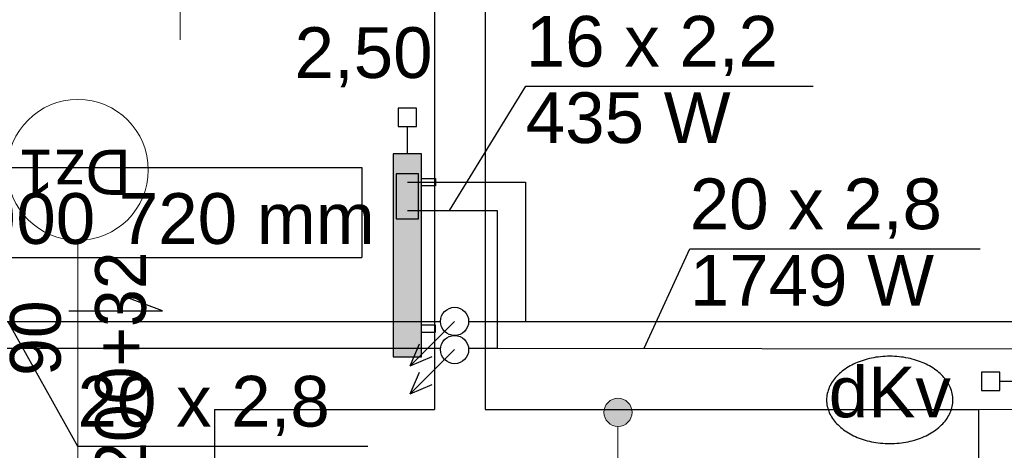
# Model space of a CAD drawing. Header units: inches. Extents: x -515158 to -470211, y -1887 to 84268.
# Tile 62 of 102: x -481080 to -477586, y 33323 to 34850. Entities that reach past the tile are written whole.
import ezdxf
from ezdxf.lldxf.tags import DXFTag

# ---------------------------------------------------------------- set-up
doc = ezdxf.new("R2010")
doc.units = ezdxf.units.IN
doc.header["$MEASUREMENT"] = 0
for name, color, linetype, lineweight in [('#podkład', 252, 'Continuous', 9), ('Arch opisy okien_Nr_Pióra__9', 252, 'Continuous', 9), ('Arch opisy_Nr_Pióra__21', 252, 'Continuous', 9), ('Arch opisy_Nr_Pióra__9', 252, 'Continuous', 9), ('INWENT OPISY_Nr_Pióra__9', 252, 'Continuous', 9), ('INWENT RZĘDNE_Nr_Pióra__21', 252, 'Continuous', 9), ('INWENT.ŚCIANY_Nr_Pióra__1', 252, 'Continuous', 25), ('INWENT.ŚCIANY_Nr_Pióra__21', 252, 'Continuous', 9)]:
    doc.layers.add(name, color=color, linetype=linetype, lineweight=lineweight)
for name, color, linetype, true_color in [('IS_Armatura_podłączeniowa_grz._dolnozas.', 7, 'SOLID', 0x000000), ('IS_Armatura_Therm', 7, 'SOLID', 0x000000), ('IS_Grafika', 7, 'SOLID', 0x000000), ('IS_Grzejniki_Plan_rzut', 7, 'SOLID', 0x000000), ('IS_Opisy_działek_Therm', 7, 'SOLID', 0x000000), ('IS_Powrót', 5, 'DASH', 0x0000ff), ('IS_Zasilanie', 1, 'SOLID', 0xff0000)]:
    doc.layers.add(name, color=color, linetype=linetype, true_color=true_color)
for name, color, linetype in [('IS_Text_Armatury_podłączeniowej_grz._dolnozas.', 7, 'Continuous'), ('IS_Text_Armatury_Therm', 7, 'Continuous'), ('IS_Text_Odbiornikow_Therm', 7, 'Continuous')]:
    doc.layers.add(name, color=color, linetype=linetype)
doc.styles.add('GENERATED_STYLE_10', font='arial.ttf')
doc.styles.add('GENERATED_STYLE_6', font='txt')
tags = doc.linetypes.add('DASH', pattern=[15, 10, -5]).pattern_tags.tags
tags[6:7] = [DXFTag(74, 4), DXFTag(75, 0), DXFTag(340, '0'), DXFTag(46, 0.0), DXFTag(50, 0.0), DXFTag(44, 0.0), DXFTag(45, 0.0)]
tags[4:5] = [DXFTag(74, 4), DXFTag(75, 0), DXFTag(340, '0'), DXFTag(46, 0.0), DXFTag(50, 0.0), DXFTag(44, 0.0), DXFTag(45, 0.0)]
tags = doc.linetypes.add('SOLID', pattern=[10, 10, 0]).pattern_tags.tags
tags[6:7] = [DXFTag(74, 4), DXFTag(75, 0), DXFTag(340, '0'), DXFTag(46, 0.0), DXFTag(50, 0.0), DXFTag(44, 0.0), DXFTag(45, 0.0)]
tags[4:5] = [DXFTag(74, 4), DXFTag(75, 0), DXFTag(340, '0'), DXFTag(46, 0.0), DXFTag(50, 0.0), DXFTag(44, 0.0), DXFTag(45, 0.0)]

# ---------------------------------------------------------------- blocks, each defined once
blk = doc.blocks.new('parter')
at = {"layer": 'Arch opisy_Nr_Pióra__21', "linetype": 'Continuous'}
blk.add_hatch(color=252, dxfattribs=at).paths.add_polyline_path([(-478907, 33457.6), (-478910.8, 33476.8), (-478921.6, 33493), (-478937.9, 33503.8), (-478957, 33507.6), (-478976.1, 33503.8), (-478992.3, 33493), (-479003.2, 33476.8), (-479007, 33457.6), (-479003.2, 33438.5), (-478992.3, 33422.3), (-478976.1, 33411.4), (-478957, 33407.6), (-478937.9, 33411.4), (-478921.6, 33422.3), (-478910.8, 33438.5)], flags=0)
at = {"layer": 'Arch opisy_Nr_Pióra__21', "color": 252, "linetype": 'Continuous'}
blk.add_line((-478957, 33407.6), (-478957, 32757.6), dxfattribs=at)
blk.add_circle((-478957, 33457.6), 50, dxfattribs=at)
at = {"layer": 'Arch opisy_Nr_Pióra__9', "color": 252, "linetype": 'Continuous'}
blk.add_line((-480873.3, 34067.6), (-480873.3, 32907.6), dxfattribs=at)
blk.add_circle((-480873.3, 34317.6), 250, dxfattribs=at)
at = {"layer": 'INWENT RZĘDNE_Nr_Pióra__21', "color": 252, "linetype": 'Continuous'}
blk.add_line((-480510.2, 34778.7), (-480510.2, 35178.7), dxfattribs=at)
at = {"layer": 'INWENT.ŚCIANY_Nr_Pióra__1', "color": 252, "linetype": 'Continuous'}
for p, q in [((-479608.3, 36207.6), (-479608.3, 33467.6)), ((-479428.3, 36207.6), (-479428.3, 33467.6)), ((-480388.3, 33467.6), (-479608.3, 33467.6)), ((-480388.3, 33467.6), (-480388.3, 33037.6)), ((-479428.3, 33467.6), (-477678.3, 33467.6)), ((-477678.3, 33467.6), (-477678.3, 33207.6))]:
    blk.add_line(p, q, dxfattribs=at)
at = {"layer": 'INWENT.ŚCIANY_Nr_Pióra__21', "color": 252, "linetype": 'Continuous'}
blk.add_line((-477678.3, 33467.6), (-475618.3, 33467.6), dxfattribs=at)
at = {"layer": 'Arch opisy okien_Nr_Pióra__9', "color": 252, "linetype": 'Continuous', "style": 'GENERATED_STYLE_10'}
blk.add_text('Dz1', height=160, rotation=180, dxfattribs=at).set_placement((-480684.8, 34389))
at = {"layer": 'INWENT OPISY_Nr_Pióra__9', "color": 252, "linetype": 'Continuous', "style": 'GENERATED_STYLE_6'}
for s, p in [('200+32', (-480632, 33218.3)), ('90', (-480934.1, 33586.9))]:
    blk.add_text(s, height=180, rotation=90, dxfattribs=at).set_placement(p)

msp = doc.modelspace()

# ---------------------------------------------------------------- hatches: boundary and pattern name
at = {"layer": 'IS_Grzejniki_Plan_rzut', "ltscale": 10}
msp.add_hatch(color=8, dxfattribs=at).paths.add_polyline_path([(-479654.3, 33654.1), (-479654.3, 34374.1), (-479754.3, 34374.1), (-479754.3, 33654.1)])

# ---------------------------------------------------------------- linework, layer by layer
for p, q in [((-480572.8, 33817.2), (-480699.2, 33865.1)), ((-480905.1, 33817.2), (-480572.8, 33817.2)), ((-479536.8, 33780.2), (-479694, 33623)), ((-479694, 33623), (-479660.8, 33700.5)), ((-479536.8, 33680.2), (-479694, 33523)), ((-479694, 33623), (-479616.5, 33656.2)), ((-479694, 33523), (-479660.8, 33600.5)), ((-479694, 33523), (-479616.5, 33556.2))]:
    msp.add_line(p, q)
at = {"layer": 'IS_Armatura_podłączeniowa_grz._dolnozas.', "ltscale": 10}
for p, q in [((-479664.3, 34304.1), (-479744.3, 34304.1)), ((-479744.3, 34304.1), (-479744.3, 34144.1)), ((-479664.3, 34144.1), (-479664.3, 34304.1)), ((-479744.3, 34144.1), (-479664.3, 34144.1)), ((-479664.3, 34144.1), (-479664.3, 34144.1))]:
    msp.add_line(p, q, dxfattribs=at)
at = {"layer": 'IS_Armatura_Therm', "ltscale": 10}
for p, q in [((-479671.8, 34536.6), (-479736.8, 34536.6)), ((-479736.8, 34536.6), (-479736.8, 34471.6)), ((-479671.8, 34471.6), (-479671.8, 34536.6)), ((-479736.8, 34471.6), (-479671.8, 34471.6)), ((-479704.3, 34374.1), (-479704.3, 34471.6)), ((-477602.6, 33599.7), (-477667.6, 33599.7)), ((-477667.6, 33599.7), (-477667.6, 33534.7)), ((-477602.6, 33534.7), (-477602.6, 33599.7)), ((-477667.6, 33534.7), (-477602.6, 33534.7)), ((-477505.1, 33567.2), (-477602.6, 33567.2))]:
    msp.add_line(p, q, dxfattribs=at)
at = {"layer": 'IS_Grafika', "ltscale": 10}
for centre in [(-479536.8, 33780.2), (-479536.8, 33680.2)]:
    msp.add_ellipse(centre, major_axis=(50, 0), ratio=1, dxfattribs=at)
for points, knots in [([(-477992.7, 33656.5), (-478003.8, 33656.5), (-478025.5, 33655.4), (-478057.2, 33650.5), (-478087, 33642.7), (-478114.6, 33632.2), (-478139.7, 33619.2), (-478161.9, 33604), (-478181, 33586.7), (-478196.4, 33567.6), (-478208, 33546.8), (-478215.2, 33524.7), (-478216.9, 33509.3), (-478216.9, 33501.6)], [0, 0, 0, 0, 33.167036, 65.15629, 95.929861, 125.438554, 153.638532, 180.511954, 206.093104, 230.501175, 253.978693, 276.929023, 299.937572, 299.937572, 299.937572, 299.937572]), ([(-477768.6, 33501.6), (-477768.6, 33509.3), (-477770.2, 33524.7), (-477777.4, 33546.8), (-477789, 33567.6), (-477804.5, 33586.7), (-477823.5, 33604), (-477845.7, 33619.2), (-477870.8, 33632.2), (-477898.5, 33642.7), (-477928.3, 33650.5), (-477959.9, 33655.4), (-477981.7, 33656.5), (-477992.7, 33656.5)], [0, 0, 0, 0, 23.008549, 45.958879, 69.436398, 93.844468, 119.425619, 146.29904, 174.499018, 204.007711, 234.781282, 266.770537, 299.937572, 299.937572, 299.937572, 299.937572]), ([(-478216.9, 33501.6), (-478216.9, 33494), (-478215.2, 33478.6), (-478208, 33456.5), (-478196.4, 33435.7), (-478181, 33416.6), (-478161.9, 33399.3), (-478139.7, 33384.1), (-478114.6, 33371.1), (-478087, 33360.6), (-478057.2, 33352.7), (-478025.5, 33347.9), (-478003.8, 33346.8), (-477992.7, 33346.8)], [0, 0, 0, 0, 23.008549, 45.958879, 69.436398, 93.844468, 119.425619, 146.29904, 174.499018, 204.007711, 234.781282, 266.770537, 299.937572, 299.937572, 299.937572, 299.937572]), ([(-477992.7, 33346.8), (-477981.7, 33346.8), (-477959.9, 33347.9), (-477928.3, 33352.7), (-477898.5, 33360.6), (-477870.8, 33371.1), (-477845.7, 33384.1), (-477823.5, 33399.3), (-477804.5, 33416.6), (-477789, 33435.7), (-477777.4, 33456.5), (-477770.2, 33478.6), (-477768.6, 33494), (-477768.6, 33501.6)], [0, 0, 0, 0, 33.167036, 65.15629, 95.929861, 125.438554, 153.638532, 180.511954, 206.093104, 230.501175, 253.978693, 276.929023, 299.937572, 299.937572, 299.937572, 299.937572])]:
    msp.add_open_spline(points, degree=3, knots=knots, dxfattribs=at)
at = {"layer": 'IS_Grzejniki_Plan_rzut', "ltscale": 10}
for p, q in [((-479654.3, 34374.1), (-479754.3, 34374.1)), ((-479754.3, 34374.1), (-479754.3, 33654.1)), ((-479654.3, 33654.1), (-479654.3, 34374.1)), ((-479654.3, 34286.6), (-479604.3, 34286.6)), ((-479604.3, 34286.6), (-479604.3, 34261.6)), ((-479604.3, 34261.6), (-479654.3, 34261.6)), ((-479604.3, 33766.6), (-479654.3, 33766.6)), ((-479604.3, 33741.6), (-479604.3, 33766.6)), ((-479654.3, 33741.6), (-479604.3, 33741.6)), ((-479754.3, 33654.1), (-479654.3, 33654.1)), ((-479654.3, 33654.1), (-479654.3, 33654.1))]:
    msp.add_line(p, q, dxfattribs=at)
at = {"layer": 'IS_Opisy_działek_Therm', "ltscale": 10}
for p, q in [((-479554.6, 34174.1), (-479284.1, 34614.3)), ((-479284.1, 34614.3), (-478264.1, 34614.3)), ((-478864.6, 33685), (-478702.2, 34037.8)), ((-478702.2, 34037.8), (-477672.2, 34037.8)), ((-481122, 33779.7), (-480874.2, 33337.5)), ((-480874.2, 33337.5), (-479844.2, 33337.5))]:
    msp.add_line(p, q, dxfattribs=at)
at = {"layer": 'IS_Powrót', "color": 5, "ltscale": 10}
for p, q in [((-479704.3, 34274.1), (-479285.2, 34274.1)), ((-479285.2, 34274.1), (-479285.2, 33779.6)), ((-481501.6, 33779.7), (-479586.8, 33779.6)), ((-479486.8, 33779.6), (-479285.2, 33779.6)), ((-479285.2, 33779.6), (-477401.6, 33779.6))]:
    msp.add_line(p, q, dxfattribs=at)
at = {"layer": 'IS_Text_Odbiornikow_Therm', "color": 18, "linetype": 'SOLID', "ltscale": 10, "true_color": 0x000000}
for p, q in [((-481936.2, 34326.5), (-479866.2, 34326.5)), ((-479866.2, 34326.5), (-479866.2, 34006.5)), ((-481936.2, 34006.5), (-479866.2, 34006.5))]:
    msp.add_line(p, q, dxfattribs=at)
at = {"layer": 'IS_Zasilanie', "color": 1, "ltscale": 10}
for p, q in [((-479704.3, 34174.1), (-479385.2, 34174.1)), ((-479385.2, 34174.1), (-479385.2, 33685.7)), ((-481501.2, 33685.7), (-479586.5, 33685.7)), ((-479487.1, 33685.7), (-479385.2, 33685.7)), ((-479385.2, 33685.7), (-477301.5, 33682.7))]:
    msp.add_line(p, q, dxfattribs=at)

# ---------------------------------------------------------------- block references
at = {"layer": '#podkład'}
msp.add_blockref('parter', (0, 0), dxfattribs=at)

# ---------------------------------------------------------------- texts
at = {"layer": 'IS_Grafika', "ltscale": 10, "insert": (-477992.7, 33620), "char_height": 180, "attachment_point": 2}
msp.add_mtext('\\fArial|b0|i0;dKv', dxfattribs=at)
at = {"layer": 'IS_Opisy_działek_Therm', "ltscale": 10, "char_height": 180}
for s, insert, attachment_point in [('\\fArial|b0|i0;16 x 2,2', (-479284.1, 34650.3), 7), ('\\fArial|b0|i0;', (-478314.1, 34650.3), 7), ('\\fArial|b0|i0;435 W', (-479284.1, 34592.7), 1), ('\\fArial|b0|i0;', (-478444.1, 34592.7), 1), ('\\fArial|b0|i0;', (-478254.1, 34500.3), 7), ('\\fArial|b0|i0;', (-478254.1, 34500.3), 7), ('\\fArial|b0|i0;20 x 2,8', (-478702.2, 34073.8), 7), ('\\fArial|b0|i0;', (-477732.2, 34073.8), 7), ('\\fArial|b0|i0;1749 W', (-478702.2, 34016.2), 1), ('\\fArial|b0|i0;', (-477722.2, 34016.2), 1), ('\\fArial|b0|i0;', (-477662.2, 33923.8), 7), ('\\fArial|b0|i0;', (-477662.2, 33923.8), 7), ('\\fArial|b0|i0;20 x 2,8', (-480874.2, 33373.5), 7), ('\\fArial|b0|i0;', (-479904.2, 33373.5), 7)]:
    msp.add_mtext(s, dxfattribs=dict(at, insert=insert, attachment_point=attachment_point))
at = {"layer": 'IS_Text_Armatury_podłączeniowej_grz._dolnozas.', "color": 18, "linetype": 'SOLID', "ltscale": 10, "true_color": 0x000000, "char_height": 180}
for insert, attachment_point in [((-479554.3, 34460.1), 7), ((-477655.1, 33653.2), 9)]:
    msp.add_mtext('\\fArial|b0|i0;', dxfattribs=dict(at, insert=insert, attachment_point=attachment_point))
at = {"layer": 'IS_Text_Armatury_Therm', "color": 18, "linetype": 'SOLID', "ltscale": 10, "true_color": 0x000000, "insert": (-480104.3, 34610.1), "char_height": 180, "attachment_point": 7}
msp.add_mtext('\\fArial|b0|i0;2,50  ', dxfattribs=at)
at = {"layer": 'IS_Text_Odbiornikow_Therm', "color": 18, "linetype": 'SOLID', "ltscale": 10, "true_color": 0x000000, "char_height": 180, "attachment_point": 7}
for s, insert in [('\\fArial|b0|i0;22KV/900', (-481916.2, 34052.5)), ('\\fArial|b0|i0;720 mm', (-480727.9, 34052.5))]:
    msp.add_mtext(s, dxfattribs=dict(at, insert=insert))

doc.saveas('drawing.dxf')
